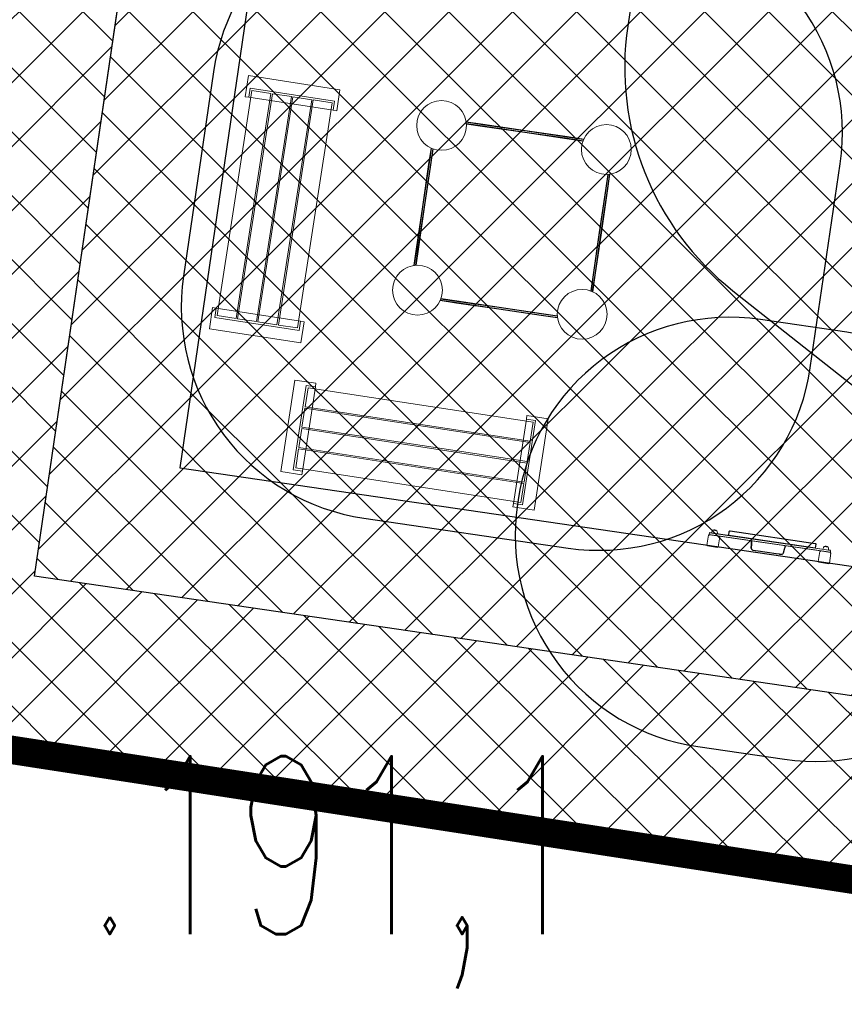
# Model space of a CAD drawing. Header units: metres. Extents: x 5515420 to 5516573, y 5683131 to 5683463.
# Tile 11 of 94: x 5516080.69 to 5516086.49, y 5683286.41 to 5683293.33. Entities that reach past the tile are written whole.
import ezdxf
from ezdxf.enums import TextEntityAlignment as Align

# ---------------------------------------------------------------- set-up
doc = ezdxf.new("R2010")
doc.units = ezdxf.units.M
doc.linetypes.add('CENTER', pattern=[2, 1.25, -0.25, 0.25, -0.25])
doc.linetypes.add('L_0_02', pattern=[0])
doc.layers.get('0').update_dxf_attribs({"linetype": 'CONTINUOUS', "lineweight": 18, "true_color": 0x000000})
doc.layers.get('Defpoints').update_dxf_attribs({"linetype": 'CONTINUOUS'})
for name, color, linetype, lineweight in [('A-Dach-Płatwie_Nr_pióra__4', 7, 'CONTINUOUS', 13), ('A-Rekraacja', 71, 'CONTINUOUS', 35), ('D-WYMIARY', 7, 'CONTINUOUS', 15)]:
    doc.layers.add(name, color=color, linetype=linetype, lineweight=lineweight)
for name, color, linetype in [('A-Granica', 94, 'CENTER'), ('A-Nawierzchnie', 41, 'CONTINUOUS'), ('A-Plac-Zabaw', 81, 'CONTINUOUS'), ('PDF _Geometria', 7, 'CONTINUOUS')]:
    doc.layers.add(name, color=color, linetype=linetype)
doc.layers.add('EGB_DzialkaEwidencyjna', color=7, linetype='L_0_02', lineweight=18, true_color=0x000000)
doc.layers.add('wysokosci', color=7, linetype='CONTINUOUS', lineweight=25, true_color=0x803300)
doc.layers.get('0').off()
doc.styles.get("Standard").update_dxf_attribs({"font": 'simplex.shx'})
doc.linetypes.add('FENCELINE2', pattern='A,0.25,-0.1,[132,ltypeshp.shx,S=0.1,R=0,X=-0.1,Y=0],-0.1,1', length=1.45)
doc.dimstyles.get("Standard").update_dxf_attribs({"dimtxt": 0.18, "dimasz": 0.18, "dimexe": 0.18, "dimexo": 0.0625, "dimgap": 0.09, "dimtad": 0, "dimtih": 1, "dimtoh": 1, "dimdec": 4, "dimzin": 0, "dimdsep": 46, "dimtxsty": 'Standard', "dimcen": 0.09, "dimadec": 0, "dimazin": 0, "dimtfac": 1, "dimtdec": 4, "dimtofl": 0, "dimtmove": 0, "dimatfit": 3, "dimfxl": 1, "dimtolj": 1, "dimtzin": 0, "dimarcsym": 0})
pattern_1 = [(45, (0, 0), (-0.224506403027, 0.224506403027), []), (135, (0, 0), (-0.224506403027, -0.224506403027), [])]

# ---------------------------------------------------------------- blocks, each defined once
blk = doc.blocks.new('Ławka ogrodowa 22')
at = {"layer": 'A-Dach-Płatwie_Nr_pióra__4', "color": 7, "linetype": 'Continuous', "lineweight": 13}
for p, q in [((150, 0), (0, 0)), ((0, 0), (0, -650)), ((150, -25), (150, 0)), ((1650, 0), (1800, 0)), ((1650, -25), (1650, 0)), ((1800, 0), (1800, -650)), ((85, -625), (85, -25)), ((85, -25), (150, -25)), ((150, -25), (85, -25)), ((85, -25), (85, -625)), ((100, -40), (1700, -40)), ((100, -175), (100, -40)), ((150, -625), (150, -25)), ((1715, -25), (1650, -25)), ((1650, -25), (1715, -25)), ((1650, -625), (1650, -25)), ((1700, -40), (1700, -175)), ((1715, -625), (1715, -25)), ((1715, -25), (1715, -625)), ((1700, -175), (100, -175)), ((100, -185), (1700, -185)), ((100, -320), (100, -185)), ((1700, -185), (1700, -320)), ((1700, -320), (100, -320)), ((100, -330), (1700, -330)), ((100, -465), (100, -330)), ((1700, -330), (1700, -465)), ((1700, -465), (100, -465)), ((100, -475), (1700, -475)), ((100, -610), (100, -475)), ((1700, -475), (1700, -610)), ((1700, -610), (100, -610)), ((0, -650), (150, -650)), ((150, -625), (85, -625)), ((85, -625), (150, -625)), ((150, -650), (150, -625)), ((1650, -625), (1715, -625)), ((1650, -650), (1650, -625)), ((1715, -625), (1650, -625)), ((1800, -650), (1650, -650))]:
    blk.add_line(p, q, dxfattribs=at)
blk = doc.blocks.new('A$C26A47BB5')
at = {"lineweight": 0}
for p, q in [((1524.54, -885.11), (1536.27, -885.11)), ((1524.62, -885.41), (1536.27, -885.41)), ((1524.62, -885.41), (1536.27, -885.41)), ((1566.27, -885.11), (1536.27, -885.11)), ((1566.27, -885.41), (1536.27, -885.41)), ((1566.27, -885.41), (1536.27, -885.41)), ((1566.27, -885.11), (1596.27, -885.11)), ((1566.27, -885.41), (1596.27, -885.41)), ((1566.27, -885.41), (1596.27, -885.41)), ((1608, -885.11), (1596.27, -885.11)), ((1607.91, -885.41), (1596.27, -885.41)), ((1607.91, -885.41), (1596.27, -885.41)), ((1524.85, -886.31), (1536.27, -886.31)), ((1524.85, -886.31), (1536.27, -886.31)), ((1607.62, -886.61), (1524.91, -886.61)), ((1536.27, -886.61), (1524.91, -886.61)), ((1566.27, -886.31), (1536.27, -886.31)), ((1566.27, -886.31), (1536.27, -886.31)), ((1536.27, -886.61), (1566.27, -886.61)), ((1566.27, -886.31), (1596.27, -886.31)), ((1566.27, -886.31), (1596.27, -886.31)), ((1596.27, -886.61), (1566.27, -886.61)), ((1607.68, -886.31), (1596.27, -886.31)), ((1607.68, -886.31), (1596.27, -886.31)), ((1596.27, -886.61), (1607.62, -886.61)), ((1502.77, -906.88), (1502.77, -918.61)), ((1503.07, -906.96), (1503.07, -918.61)), ((1503.07, -906.96), (1503.07, -918.61)), ((1503.97, -907.19), (1503.97, -918.61)), ((1503.97, -907.19), (1503.97, -918.61)), ((1504.27, -918.61), (1504.27, -907.25)), ((1628.27, -918.61), (1628.27, -907.25)), ((1628.57, -907.19), (1628.57, -918.61)), ((1628.57, -907.19), (1628.57, -918.61)), ((1629.47, -906.96), (1629.47, -918.61)), ((1629.47, -906.96), (1629.47, -918.61)), ((1629.77, -906.88), (1629.77, -918.61)), ((1502.77, -948.61), (1502.77, -918.61)), ((1503.07, -948.61), (1503.07, -918.61)), ((1503.07, -948.61), (1503.07, -918.61)), ((1503.97, -948.61), (1503.97, -918.61)), ((1503.97, -948.61), (1503.97, -918.61)), ((1504.27, -918.61), (1504.27, -948.61)), ((1628.27, -918.61), (1628.27, -948.61)), ((1628.57, -948.61), (1628.57, -918.61)), ((1628.57, -948.61), (1628.57, -918.61)), ((1629.47, -948.61), (1629.47, -918.61)), ((1629.47, -948.61), (1629.47, -918.61)), ((1629.77, -948.61), (1629.77, -918.61)), ((1502.77, -948.61), (1502.77, -978.61)), ((1503.07, -948.61), (1503.07, -978.61)), ((1503.07, -948.61), (1503.07, -978.61)), ((1503.97, -948.61), (1503.97, -978.61)), ((1503.97, -948.61), (1503.97, -978.61)), ((1504.27, -978.61), (1504.27, -948.61)), ((1628.27, -978.61), (1628.27, -948.61)), ((1628.57, -948.61), (1628.57, -978.61)), ((1628.57, -948.61), (1628.57, -978.61)), ((1629.47, -948.61), (1629.47, -978.61)), ((1629.47, -948.61), (1629.47, -978.61)), ((1629.77, -948.61), (1629.77, -978.61)), ((1502.77, -990.34), (1502.77, -978.61)), ((1503.07, -990.25), (1503.07, -978.61)), ((1503.07, -990.25), (1503.07, -978.61)), ((1503.97, -990.03), (1503.97, -978.61)), ((1503.97, -990.03), (1503.97, -978.61)), ((1504.27, -978.61), (1504.27, -989.96)), ((1628.27, -978.61), (1628.27, -989.96)), ((1628.57, -990.03), (1628.57, -978.61)), ((1628.57, -990.03), (1628.57, -978.61)), ((1629.47, -990.25), (1629.47, -978.61)), ((1629.47, -990.25), (1629.47, -978.61)), ((1629.77, -990.34), (1629.77, -978.61)), ((1524.54, -1012.11), (1536.27, -1012.11)), ((1524.62, -1011.81), (1536.27, -1011.81)), ((1524.62, -1011.81), (1536.27, -1011.81)), ((1524.85, -1010.91), (1536.27, -1010.91)), ((1524.85, -1010.91), (1536.27, -1010.91)), ((1536.27, -1010.61), (1524.91, -1010.61)), ((1536.27, -1010.61), (1566.27, -1010.61)), ((1566.27, -1010.91), (1536.27, -1010.91)), ((1566.27, -1010.91), (1536.27, -1010.91)), ((1566.27, -1011.81), (1536.27, -1011.81)), ((1566.27, -1011.81), (1536.27, -1011.81)), ((1566.27, -1012.11), (1536.27, -1012.11)), ((1596.27, -1010.61), (1566.27, -1010.61)), ((1566.27, -1010.91), (1596.27, -1010.91)), ((1566.27, -1010.91), (1596.27, -1010.91)), ((1566.27, -1011.81), (1596.27, -1011.81)), ((1566.27, -1011.81), (1596.27, -1011.81)), ((1566.27, -1012.11), (1596.27, -1012.11)), ((1596.27, -1010.61), (1607.62, -1010.61)), ((1607.68, -1010.91), (1596.27, -1010.91)), ((1607.68, -1010.91), (1596.27, -1010.91)), ((1607.91, -1011.81), (1596.27, -1011.81)), ((1607.91, -1011.81), (1596.27, -1011.81)), ((1608, -1012.11), (1596.27, -1012.11))]:
    blk.add_line(p, q, dxfattribs=at)
for centre in [(1507.77, -890.11), (1624.77, -890.11), (1507.77, -1007.11), (1624.77, -1007.11)]:
    blk.add_circle(centre, 17.5, dxfattribs=at)
blk = doc.blocks.new('A$C369D5C17')
at = {"lineweight": 0}
for p, q in [((2735.22, 5.53), (2735.22, -1.47)), ((2735.72, 5.53), (2735.37, 5.88)), ((2742.72, 6.03), (2735.72, 6.03)), ((2742.72, 5.53), (2743.08, 5.88)), ((2743.22, -1.47), (2743.22, 5.53)), ((2814.22, 5.53), (2814.22, -1.47)), ((2814.72, 5.53), (2814.37, 5.88)), ((2821.72, 6.03), (2814.72, 6.03)), ((2821.72, 5.53), (2822.08, 5.88)), ((2822.22, -1.47), (2822.22, 5.53)), ((2735.37, -1.83), (2735.72, -1.47)), ((2735.72, -1.97), (2742.72, -1.97)), ((2738.72, -2.17), (2735.72, -2.17)), ((2735.72, -2.17), (2735.72, -3.27)), ((2738.72, -2.17), (2735.72, -2.17)), ((2738.72, -3.27), (2735.72, -3.27)), ((2738.72, -3.27), (2735.72, -3.27)), ((2735.92, -3.47), (2738.72, -3.47)), ((2737.22, -4.03), (2737.22, -3.47)), ((2739.22, -5.47), (2737.83, -5.47)), ((2737.83, -5.47), (2740.61, -5.47)), ((2738.72, -2.17), (2818.72, -2.17)), ((2738.72, -2.17), (2818.72, -2.17)), ((2738.72, -3.27), (2818.72, -3.27)), ((2738.72, -3.27), (2818.72, -3.27)), ((2818.72, -3.47), (2738.72, -3.47)), ((2740.61, -5.47), (2739.22, -5.47)), ((2741.22, -4.03), (2741.22, -3.47)), ((2742.72, -1.47), (2743.08, -1.83)), ((2814.72, -1.97), (2742.72, -1.97)), ((2814.37, -1.83), (2814.72, -1.47)), ((2814.72, -1.97), (2821.72, -1.97)), ((2816.22, -4.03), (2816.22, -3.47)), ((2818.22, -5.47), (2816.83, -5.47)), ((2816.83, -5.47), (2819.61, -5.47)), ((2819.61, -5.47), (2818.22, -5.47)), ((2821.72, -2.17), (2818.72, -2.17)), ((2821.72, -2.17), (2818.72, -2.17)), ((2821.72, -3.27), (2818.72, -3.27)), ((2821.72, -3.27), (2818.72, -3.27)), ((2818.72, -3.47), (2821.52, -3.47)), ((2820.22, -4.03), (2820.22, -3.47)), ((2821.72, -1.47), (2822.08, -1.83)), ((2821.72, -2.17), (2821.72, -3.27))]:
    blk.add_line(p, q, dxfattribs=at)
for centre, radius, start, end in [((2735.72, 5.53), 0.5, 135, 180), ((2735.72, 5.53), 0.5, 90, 135), ((2742.72, 5.53), 0.5, 45, 90), ((2742.72, 5.53), 0.5, 0, 45), ((2814.72, 5.53), 0.5, 135, 180), ((2814.72, 5.53), 0.5, 90, 135), ((2821.72, 5.53), 0.5, 45, 90), ((2821.72, 5.53), 0.5, 0, 45), ((2735.72, -1.47), 0.5, 180, 225), ((2735.72, -1.47), 0.5, 225, 270), ((2735.92, -2.17), 0.2, 90, 180), ((2735.92, -3.27), 0.2, 180, 270), ((2739.22, -4.03), 2, 180, 226.00863), ((2739.22, -4.03), 2, 226.00863, 313.99137), ((2739.22, -4.03), 2, 313.99137, 0), ((2742.72, -1.47), 0.5, 270, 315), ((2742.72, -1.47), 0.5, 315, 0), ((2814.72, -1.47), 0.5, 180, 225), ((2814.72, -1.47), 0.5, 225, 270), ((2818.22, -4.03), 2, 180, 226.00863), ((2818.22, -4.03), 2, 226.00863, 313.99137), ((2818.22, -4.03), 2, 313.99137, 0), ((2821.52, -2.17), 0.2, 0, 90), ((2821.52, -3.27), 0.2, 270, 360), ((2821.72, -1.47), 0.5, 270, 315), ((2821.72, -1.47), 0.5, 315, 0)]:
    blk.add_arc(centre, radius, start, end, dxfattribs=at)
blk = doc.blocks.new('A$C335B0257')
blk.add_lwpolyline([(11.39, 3.28), (72.87, 3.28), (72.87, 0.6, -0.414214), (72.27, 0), (11.99, 0, -0.414214), (11.39, 0.6)], format="xyb", close=True)
at = {"layer": 'PDF _Geometria', "lineweight": 25}
for points in [[(54.44, 11.06), (53.05, 11.06), (52.93, 11.06), (52.81, 11.06), (50.76, 11.06), (38.06, 11.06), (36.01, 11.06), (35.88, 11.06), (35.76, 11.06), (34.37, 11.06), (33.83, 11), (33.41, 10.7), (33.1, 10.28), (32.98, 9.79), (32.8, 7.13), (32.68, 6.95), (32.5, 6.53), (32.38, 4.78)], [(54.44, 11.06), (54.44, 11.06)], [(54.5, 11.06), (54.5, 11.06)], [(56.5, 4.78), (56.32, 6.53), (56.44, 4.78)]]:
    blk.add_lwpolyline(points, dxfattribs=at)
for points in [[(54.5, 11.06), (54.99, 11), (55.47, 10.7), (55.77, 10.28), (55.89, 9.79), (55.77, 10.28), (55.47, 10.7), (54.99, 11)], [(55.89, 9.79), (56.08, 7.13)], [(56.08, 7.13), (56.14, 6.95), (56.32, 6.53), (56.2, 6.95)]]:
    blk.add_lwpolyline(points, close=True, dxfattribs=at)
blk.add_blockref('A$C369D5C17', (-2735.22, 6.75))
blk = doc.blocks.new('_ARCHTICK')
at = {"color": 0, "linetype": 'ByBlock', "lineweight": -2}
blk.add_line((0, 0), (-1, 0), dxfattribs=at)
blk.add_solid([(0.398, 0.309), (0.309, 0.398), (-0.309, -0.398), (-0.398, -0.309)], dxfattribs=at)
blk = doc.blocks.new('*D804')
at = {"layer": 'D-WYMIARY', "color": 14, "lineweight": -2}
for p, q in [((5516079.5271, 5683290.0172), (5516079.2172, 5683288.0093)), ((5516080.4387, 5683289.4718), (5516079.0905, 5683289.6799)), ((5516080.2508, 5683288.2545), (5516078.9026, 5683288.4626))]:
    blk.add_line(p, q, dxfattribs=at)
at = {"layer": 'Defpoints', "color": 0}
for p in [(5516080.797, 5683289.4165), (5516079.2782, 5683288.4046), (5516080.6091, 5683288.1992)]:
    blk.add_point(p, dxfattribs=at)
at = {"layer": 'D-WYMIARY', "color": 14, "lineweight": -2, "xscale": 0.5, "yscale": 0.5, "zscale": 0.5}
for p, rotation in [((5516079.4661, 5683289.6219), 81.22534036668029), ((5516079.2782, 5683288.4046), 261.2253403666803)]:
    blk.add_blockref('_ARCHTICK', p, dxfattribs=dict(at, rotation=rotation))
at = {"layer": 'D-WYMIARY', "color": 50, "linetype": 'ByBlock', "insert": (5516078.9698, 5683289.1926), "char_height": 0.75, "attachment_point": 5, "rotation": 81.22534}
blk.add_mtext('\\A1;1.2', dxfattribs=at)

msp = doc.modelspace()

# ---------------------------------------------------------------- hatches: boundary and pattern name
at = {"layer": 'A-Nawierzchnie', "linetype": 'ByBlock', "true_color": 0xb7e0ab, "transparency": 33554687}
h = msp.add_hatch(dxfattribs=at)
h.set_pattern_fill('ANSI37', color=9, scale=0.1, style=0)
h.set_pattern_definition([(45, (615.27432, 129.31925), (-0.224506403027, 0.224506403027), []), (135, (615.27432, 129.31925), (-0.224506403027, -0.224506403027), [])])
h.paths.add_polyline_path([(5516099.6639, 5683319.5096), (5516093.1805, 5683320.4925, 0.024008), (5516090.8891, 5683320.728), (5516071.6665, 5683321.7756, -0.024847), (5516069.2956, 5683322.0234), (5516062.3028, 5683323.1087, -0.363827), (5516061.033, 5683324.5592), (5516063.2311, 5683324.2306), (5516064.4905, 5683332.6469), (5516062.2949, 5683332.9751), (5516065.443, 5683353.3794, 0.414214), (5516062.934, 5683356.8006), (5516050.0898, 5683358.7762, 0.414195), (5516046.6686, 5683356.2674), (5516042.2573, 5683327.5989, 0.414232), (5516044.7663, 5683324.1776), (5516053.3436, 5683322.8583, -0.020079), (5516053.58, 5683322.8121), (5516052.6686, 5683316.9357), (5516054.1509, 5683316.7058), (5516053.921, 5683315.2235), (5516046.9543, 5683316.304), (5516046.5336, 5683313.5915), (5516044.9624, 5683313.8352), (5516043.9616, 5683307.3823), (5516045.5328, 5683307.1386), (5516044.0928, 5683297.8546), (5516044.2411, 5683297.8316), (5516044.0112, 5683296.3494), (5516069.872, 5683292.3384), (5516070.1019, 5683293.8207), (5516070.2501, 5683293.7977), (5516071.69, 5683303.0817), (5516073.2612, 5683302.838), (5516074.2621, 5683309.2909), (5516072.6908, 5683309.5346), (5516073.1116, 5683312.2471), (5516066.1449, 5683313.3276), (5516066.3748, 5683314.8099), (5516068.1406, 5683314.5361), (5516068.7128, 5683314.4528), (5516069.4442, 5683314.3618), (5516070.4218, 5683314.2672), (5516071.2564, 5683314.2106), (5516075.5865, 5683313.9748), (5516074.8502, 5683300.4651), (5516082.2566, 5683299.3801), (5516080.797, 5683289.4165), (5516090.8752, 5683287.9401), (5516092.6102, 5683299.7836), (5516076.4265, 5683302.1545), (5516076.8529, 5683309.9804), (5516087.9488, 5683309.371), (5516088.3054, 5683315.8614), (5516090.617, 5683315.7355, -0.024008), (5516092.4311, 5683315.549), (5516098.5994, 5683314.6138), (5516098.3185, 5683313.3068), (5516091.9943, 5683314.2827), (5516090.3907, 5683303.903), (5516099.094, 5683302.5612), (5516096.4969, 5683285.7468), (5516069.7946, 5683289.8685), (5516048.3426, 5683290.0988), (5516034.9659, 5683291.964), (5516037.0427, 5683305.7156), (5516039.9993, 5683324.3088), (5516043.122, 5683343.0758), (5516045.7965, 5683360.4422), (5516068.3327, 5683356.9759), (5516067.9798, 5683322.477), (5516099.9299, 5683320.7359)])
at = {"layer": 'A-Nawierzchnie', "linetype": 'ByBlock', "true_color": 0x6f8466, "transparency": 33554687}
h = msp.add_hatch(dxfattribs=at)
h.set_pattern_fill('ANSI37', color=8, scale=0.1, style=0)
h.set_pattern_definition(pattern_1)
h.paths.add_polyline_path([(5516083.0941, 5683300.2681), (5516082.4015, 5683300.3696), (5516082.532, 5683301.2601), (5516092.6102, 5683299.7836), (5516090.8752, 5683287.9401), (5516080.797, 5683289.4165), (5516082.2566, 5683299.3801), (5516083.1471, 5683299.2497), (5516081.8179, 5683290.1765), (5516090.1151, 5683288.961), (5516091.5893, 5683299.0236)])
at = {"layer": 'A-Nawierzchnie', "linetype": 'ByBlock', "true_color": 0xffffc6, "transparency": 33554687}
h = msp.add_hatch(dxfattribs=at)
h.set_pattern_fill('ANSI37', scale=0.1, style=0)
h.set_pattern_definition(pattern_1)
h.paths.add_polyline_path([(5516082.2566, 5683299.3801), (5516082.4015, 5683300.3696), (5516091.5893, 5683299.0236), (5516090.1151, 5683288.961), (5516081.8179, 5683290.1765), (5516083.1471, 5683299.2497)])

# ---------------------------------------------------------------- linework, layer by layer
at = {"layer": 'A-Granica', "lineweight": 13, "ltscale": 2}
msp.add_lwpolyline([(5516043.122, 5683343.0758, 0.2, 0.2, 0), (5516045.7965, 5683360.4422, 0.2, 0.2, 0), (5516068.3327, 5683356.9759, 0.2, 0.2, 0), (5516067.9798, 5683322.477, 0.2, 0.2, 0), (5516099.9299, 5683320.7359, 0.2, 0.2, 0), (5516098.3185, 5683313.3068, 0.2, 0.2, 0), (5516091.9943, 5683314.2827, 0.2, 0.2, 0), (5516090.3907, 5683303.903, 0.2, 0.2, 0), (5516099.094, 5683302.5612, 0.2, 0.2, 0), (5516096.4969, 5683285.7468, 0.2, 0.2, 0), (5516069.7946, 5683289.8685, 0.2, 0.2, 0), (5516048.3426, 5683290.0988, 0.2, 0.2, 0), (5516034.9659, 5683291.964, 0.2, 0.2, 0), (5516037.0427, 5683305.7156, 0.2, 0.2, 0), (5516039.9993, 5683324.3088, 0.2, 0.2, 0)], format="xyseb", close=True, dxfattribs=at)
at = {"layer": 'A-Plac-Zabaw', "linetype": 'ByBlock'}
msp.add_lwpolyline([(5516082.532, 5683301.2601), (5516092.6102, 5683299.7836), (5516090.8752, 5683287.9401), (5516080.797, 5683289.4165)], close=True, dxfattribs=at)
msp.add_lwpolyline([(5516083.0941, 5683300.2681), (5516082.4015, 5683300.3696), (5516082.532, 5683301.2601), (5516092.6102, 5683299.7836), (5516092.6102, 5683299.7836), (5516090.8752, 5683287.9401), (5516080.797, 5683289.4165), (5516082.2566, 5683299.3801), (5516083.1471, 5683299.2497), (5516081.8179, 5683290.1765), (5516090.1151, 5683288.961), (5516091.5893, 5683299.0236), (5516083.0941, 5683300.2681)], dxfattribs=at)
at = {"layer": 'A-Plac-Zabaw', "ltscale": 0.1}
for points in [[(5516087.388, 5683296.3444), (5516086.3653, 5683295.9381, 0.267949), (5516085.1248, 5683294.3693), (5516084.9653, 5683293.2805, 0.267949), (5516085.7037, 5683291.4218), (5516086.5668, 5683290.7392, 0.267949), (5516088.5457, 5683290.4493), (5516089.5684, 5683290.8556, 0.267949), (5516090.8089, 5683292.4244), (5516090.9684, 5683293.5132, 0.267949), (5516090.23, 5683295.3719), (5516089.3668, 5683296.0545, 0.267949)], [(5516086.4584, 5683292.3144, 0.414214), (5516085.1916, 5683294.016), (5516083.7569, 5683294.2262, 0.414214), (5516082.0554, 5683292.9594), (5516081.8452, 5683291.5247, 0.414214), (5516083.1119, 5683289.8232), (5516084.5466, 5683289.613, 0.414214), (5516086.2482, 5683290.8797)], [(5516086.5054, 5683291.1296), (5516085.8971, 5683291.2187, 0.414214), (5516084.1955, 5683289.9519), (5516084.1908, 5683289.9195, 0.414214), (5516085.4575, 5683288.218), (5516086.0658, 5683288.1288, 0.414214), (5516087.7674, 5683289.3956), (5516087.7721, 5683289.428, 0.414214)]]:
    msp.add_lwpolyline(points, format="xyb", close=True, dxfattribs=at)
at = {"layer": 'A-Rekraacja', "color": 250, "linetype": 'FENCELINE2', "lineweight": 25, "ltscale": 2}
msp.add_lwpolyline([(5516082.4015, 5683300.3696), (5516082.532, 5683301.2601), (5516092.6102, 5683299.7836), (5516090.8752, 5683287.9401), (5516080.797, 5683289.4165), (5516082.2566, 5683299.3801)], dxfattribs=at)
at = {"layer": 'EGB_DzialkaEwidencyjna', "linetype": 'CONTINUOUS', "lineweight": 18}
msp.add_line((5516096.4969, 5683285.7468), (5516069.7946, 5683289.8685), dxfattribs=at)

# ---------------------------------------------------------------- block references
at = {"layer": 'A-Plac-Zabaw', "color": 7, "linetype": 'Continuous', "lineweight": 13, "xscale": -0.001, "yscale": 0.0009999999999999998}
for p, rotation in [((5516082.3015, 5683292.9332), 81.21970448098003), ((5516084.406, 5683290.5216), 351.2941337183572)]:
    msp.add_blockref('Ławka ogrodowa 22', p, dxfattribs=dict(at, rotation=rotation))
at = {"layer": 'A-Plac-Zabaw', "xscale": 0.01, "yscale": 0.01, "zscale": 0.01}
for name, p, rotation in [('A$C26A47BB5', (5516095.808, 5683306.0418), 261.6657350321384), ('A$C335B0257', (5516086.4006, 5683289.6289), 171.6657350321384)]:
    msp.add_blockref(name, p, dxfattribs=dict(at, rotation=rotation))

# ---------------------------------------------------------------- texts
at = {"layer": 'wysokosci', "lineweight": 25, "width": 0.66}
msp.add_text('.191,1', height=1.25, dxfattribs=at).set_placement((5516081.15, 5683288.15), align=Align.TOP_LEFT)

# ---------------------------------------------------------------- dimensions: what is measured, and where the dimension line sits
at = {"layer": 'D-WYMIARY'}
dim = msp.add_linear_dim(base=(5516079.2782, 5683288.4046), p1=(5516080.797, 5683289.4165), p2=(5516080.6091, 5683288.1992), angle=261.22534, dimstyle='Standard', override={"dimtxt": 0.75, "dimasz": 0.5, "dimexe": 0.38, "dimexo": 0.3625, "dimgap": 0.05, "dimtad": 2, "dimtih": 0, "dimdec": 1, "dimblk": 'ARCHTICK', "dimblk1": 'ARCHTICK', "dimblk2": 'ARCHTICK', "dimdle": 0.4, "dimclrd": 14, "dimclre": 14, "dimclrt": 50, "dimtvp": 0.3}, dxfattribs=at)
dim.commit()
dim.dimension.update_dxf_attribs({"geometry": '*D804', "text_midpoint": (5516079.3898, 5683289.1277), "dimtype": 161})

doc.saveas('drawing.dxf')
